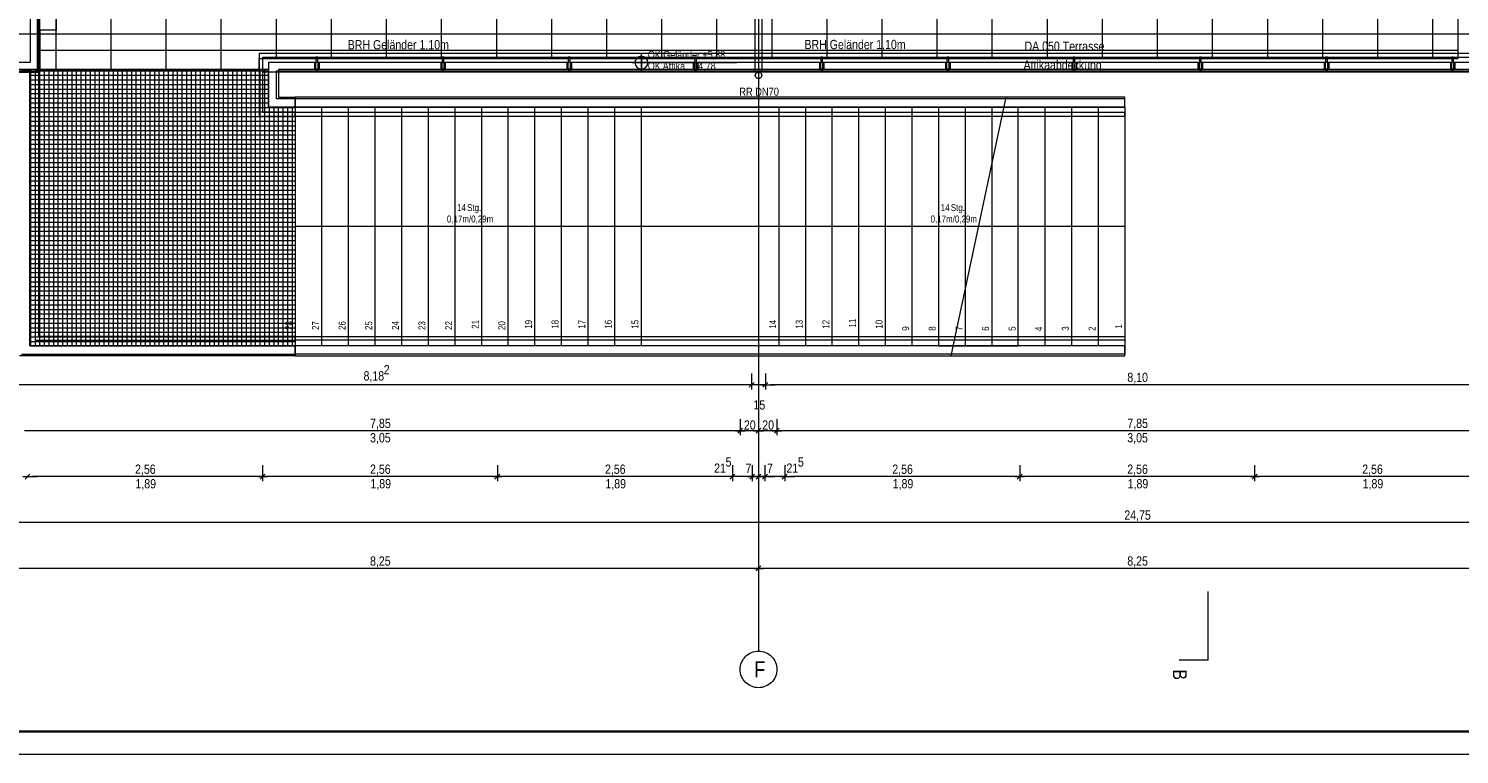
# Model space of a CAD drawing. Extents: x -620 to 300, y 62 to 1112.
# Tile 7 of 53: x -450 to -138, y 62 to 221. Entities that reach past the tile are written whole.
import ezdxf
from ezdxf.lldxf.tags import DXFTag

# ---------------------------------------------------------------- set-up
doc = ezdxf.new("R2010")
doc.units = 0
doc.layers.get('0').update_dxf_attribs({"lineweight": 13})
for name, color, linetype, lineweight, true_color in [('30 -33 Aussenwände- 7 Fassade_ Elemente', 7, 'Continuous', 9, 0x00aacc), ('30 -34 Innenwände- 6 Elemente', 7, 'Continuous', 9, 0xff6633), ('30 -35 Decken- 2.2 Treppen Außen', 7, 'Continuous', 9, 0x009999), ('30 -36 Dächer- 3 Dachbeläge', 7, 'Continuous', 15, 0x9999ff), ('30 -36 Dächer- 4 Dachbekleidungen', 7, 'Continuous', 9, 0xccccff), ('40 -41 Abwasser_Wasser_Gas- 1 Abwasser + sanitäre Anlagen', 7, 'Continuous', 9, 0xff6633), ('70 -72 Beschriftung- 1 Beschriftung allgemein', 7, 'Continuous', 9, 0xff6633), ('70 -76 Bemaßung- 2 Allgemein', 7, 'Continuous', 5, 0x6666cc)]:
    doc.layers.add(name, color=color, linetype=linetype, lineweight=lineweight, true_color=true_color)
for name, color, linetype, lineweight in [('40 -41 Abwasser_Wasser_Gas- 2 Wasser-1', 7, 'Continuous', 15), ('60- 61 allgemeine Ausstattung- 4 Terrassen', 7, 'Continuous', 9), ('70 -71 Achsen- 1 Gebäudeachsen', 7, 'STRICHPUNKT2-A06GA1UQ8I', 18), ('70 -72 Beschriftung- 5 Höhenkoten', 7, 'Continuous', 15), ('70 -72 Beschriftung- 6 Schnittverläufe', 7, 'STRICHPUNKT2-A06GA1UQ8I', 25), ('iwb_Plankopf Rahmen', 7, 'Continuous', 35)]:
    doc.layers.add(name, color=color, linetype=linetype, lineweight=lineweight)
doc.styles.get("Standard").update_dxf_attribs({"font": 'ARIALN.TTF'})
tags = doc.linetypes.add('grob-A06GA1UR8I', pattern=[14, 3, -8, 3]).pattern_tags.tags
tags[8:9] = [DXFTag(74, 4), DXFTag(75, 0), DXFTag(340, '0'), DXFTag(46, 0.0), DXFTag(50, 0.0), DXFTag(44, 0.0), DXFTag(45, 0.0)]
tags[6:7] = [DXFTag(74, 4), DXFTag(75, 0), DXFTag(340, '0'), DXFTag(46, 0.0), DXFTag(50, 0.0), DXFTag(44, 0.0), DXFTag(45, 0.0)]
tags[4:5] = [DXFTag(74, 4), DXFTag(75, 0), DXFTag(340, '0'), DXFTag(46, 0.0), DXFTag(50, 0.0), DXFTag(44, 0.0), DXFTag(45, 0.0)]
tags = doc.linetypes.add('STRICHPUNKT2-A06GA1UQ8I', pattern=[12.7, 6.35, -3.175, 0, -3.175]).pattern_tags.tags
tags[10:11] = [DXFTag(74, 4), DXFTag(75, 0), DXFTag(340, '0'), DXFTag(46, 0.0), DXFTag(50, 0.0), DXFTag(44, 0.0), DXFTag(45, 0.0)]
tags[8:9] = [DXFTag(74, 4), DXFTag(75, 0), DXFTag(340, '0'), DXFTag(46, 0.0), DXFTag(50, 0.0), DXFTag(44, 0.0), DXFTag(45, 0.0)]
tags[6:7] = [DXFTag(74, 4), DXFTag(75, 0), DXFTag(340, '0'), DXFTag(46, 0.0), DXFTag(50, 0.0), DXFTag(44, 0.0), DXFTag(45, 0.0)]
tags[4:5] = [DXFTag(74, 4), DXFTag(75, 0), DXFTag(340, '0'), DXFTag(46, 0.0), DXFTag(50, 0.0), DXFTag(44, 0.0), DXFTag(45, 0.0)]

# ---------------------------------------------------------------- blocks, each defined once
blk = doc.blocks.new('Referenz-A06GA1UT8I')
at = {"layer": '30 -33 Aussenwände- 7 Fassade_ Elemente', "color": 0, "linetype": 'Continuous', "lineweight": -2, "ltscale": 0.13}
for p, q in [((-447.78, 372.51), (-447.78, 211.65)), ((-447.78, 211.65), (-538.63, 211.65)), ((31.62, 211.65), (-395.18, 211.65)), ((-395.18, 211.65), (-395.18, 205.65)), ((-395.18, 205.65), (-391.58, 205.65)), ((-391.58, 205.65), (-391.58, 149.25)), ((-391.58, 149.25), (-451.58, 149.25))]:
    blk.add_line(p, q, dxfattribs=at)
at = {"layer": '30 -34 Innenwände- 6 Elemente', "color": 0, "linetype": 'Continuous', "lineweight": -2, "ltscale": 0.13}
for p, q in [((-449.38, 211.35), (-451.18, 211.35)), ((-449.38, 151.45), (-449.38, 211.35)), ((-448.18, 211.35), (-448.18, 152.65)), ((-447.38, 211.35), (-448.18, 211.35)), ((-447.38, 153.45), (-447.38, 211.35)), ((-391.58, 153.45), (-447.38, 153.45)), ((-391.58, 152.65), (-391.58, 153.45)), ((-451.18, 149.65), (-391.58, 149.65)), ((-391.58, 151.45), (-449.38, 151.45)), ((-448.18, 152.65), (-391.58, 152.65)), ((-391.58, 149.65), (-391.58, 151.45))]:
    blk.add_line(p, q, dxfattribs=at)
at = {"layer": '30 -35 Decken- 2.2 Treppen Außen', "color": 0, "linetype": 'grob-A06GA1UR8I', "lineweight": -2, "ltscale": 0.13}
for p, q in [((-391.58, 205.65), (-391.58, 149.25)), ((-236.68, 205.65), (-391.58, 205.65)), ((-391.58, 205.65), (-391.58, 203.45)), ((-236.77, 205.25), (-391.58, 205.25)), ((-391.58, 205.25), (-391.58, 203.45)), ((-385.78, 203.45), (-391.58, 203.45)), ((-391.58, 203.45), (-237.15, 203.45)), ((-379.98, 203.45), (-385.78, 203.45)), ((-385.78, 203.45), (-385.78, 151.45)), ((-374.18, 203.45), (-379.98, 203.45)), ((-379.98, 203.45), (-379.98, 151.45)), ((-368.38, 203.45), (-374.18, 203.45)), ((-374.18, 203.45), (-374.18, 151.45)), ((-362.58, 203.45), (-368.38, 203.45)), ((-368.38, 203.45), (-368.38, 151.45)), ((-356.78, 203.45), (-362.58, 203.45)), ((-362.58, 203.45), (-362.58, 151.45)), ((-350.98, 203.45), (-356.78, 203.45)), ((-356.78, 203.45), (-356.78, 151.45)), ((-345.18, 203.45), (-350.98, 203.45)), ((-350.98, 203.45), (-350.98, 151.45)), ((-339.38, 203.45), (-345.18, 203.45)), ((-345.18, 203.45), (-345.18, 151.45)), ((-333.58, 203.45), (-339.38, 203.45)), ((-339.38, 203.45), (-339.38, 151.45)), ((-327.78, 203.45), (-333.58, 203.45)), ((-333.58, 203.45), (-333.58, 151.45)), ((-321.98, 203.45), (-327.78, 203.45)), ((-327.78, 203.45), (-327.78, 151.45)), ((-316.18, 203.45), (-321.98, 203.45)), ((-321.98, 203.45), (-321.98, 151.45)), ((-286.18, 203.45), (-316.18, 203.45)), ((-316.18, 203.45), (-316.18, 151.45)), ((-280.38, 203.45), (-286.18, 203.45)), ((-286.18, 203.45), (-286.18, 151.45)), ((-274.58, 203.45), (-280.38, 203.45)), ((-280.38, 203.45), (-280.38, 151.45)), ((-268.78, 203.45), (-274.58, 203.45)), ((-274.58, 203.45), (-274.58, 151.45)), ((-262.98, 203.45), (-268.78, 203.45)), ((-268.78, 203.45), (-268.78, 151.45)), ((-257.18, 203.45), (-262.98, 203.45)), ((-262.98, 203.45), (-262.98, 151.45)), ((-251.38, 203.45), (-257.18, 203.45)), ((-257.18, 203.45), (-257.18, 151.45)), ((-245.58, 203.45), (-251.38, 203.45)), ((-251.38, 203.45), (-251.38, 151.45)), ((-236.68, 205.65), (-248.67, 149.25)), ((-245.58, 203.45), (-245.58, 163.81)), ((-239.78, 203.45), (-245.58, 203.45)), ((-237.15, 203.45), (-239.78, 203.45)), ((-239.78, 203.45), (-239.78, 191.1)), ((-237.41, 202.25), (-391.58, 202.25)), ((-391.58, 202.25), (-391.58, 201.45)), ((-391.58, 201.45), (-237.58, 201.45)), ((-242.68, 177.45), (-391.58, 177.45)), ((-391.58, 152.65), (-391.58, 153.45)), ((-391.58, 153.45), (-247.78, 153.45)), ((-247.95, 152.65), (-391.58, 152.65)), ((-385.78, 151.45), (-391.58, 151.45)), ((-248.2, 151.45), (-391.58, 151.45)), ((-391.58, 151.45), (-391.58, 149.25)), ((-391.58, 149.65), (-391.58, 151.45)), ((-248.59, 149.65), (-391.58, 149.65)), ((-379.98, 151.45), (-385.78, 151.45)), ((-374.18, 151.45), (-379.98, 151.45)), ((-368.38, 151.45), (-374.18, 151.45)), ((-362.58, 151.45), (-368.38, 151.45)), ((-356.78, 151.45), (-362.58, 151.45)), ((-350.98, 151.45), (-356.78, 151.45)), ((-345.18, 151.45), (-350.98, 151.45)), ((-339.38, 151.45), (-345.18, 151.45)), ((-333.58, 151.45), (-339.38, 151.45)), ((-327.78, 151.45), (-333.58, 151.45)), ((-321.98, 151.45), (-327.78, 151.45)), ((-316.18, 151.45), (-321.98, 151.45)), ((-286.18, 151.45), (-316.18, 151.45)), ((-280.38, 151.45), (-286.18, 151.45)), ((-274.58, 151.45), (-280.38, 151.45)), ((-268.78, 151.45), (-274.58, 151.45)), ((-262.98, 151.45), (-268.78, 151.45)), ((-257.18, 151.45), (-262.98, 151.45)), ((-251.38, 151.45), (-257.18, 151.45)), ((-251.38, 151.45), (-248.2, 151.45)), ((-391.58, 149.25), (-248.67, 149.25))]:
    blk.add_line(p, q, dxfattribs=at)
at = {"layer": '30 -35 Decken- 2.2 Treppen Außen', "color": 0, "linetype": 'Continuous', "lineweight": -2, "ltscale": 0.13}
for p, q in [((-236.68, 205.65), (-248.67, 149.25)), ((-233.98, 203.45), (-237.15, 203.45)), ((-237.15, 203.45), (-210.78, 203.45)), ((-210.78, 205.25), (-236.77, 205.25)), ((-210.78, 205.65), (-236.68, 205.65)), ((-228.18, 203.45), (-233.98, 203.45)), ((-233.98, 151.45), (-233.98, 203.45)), ((-222.38, 203.45), (-228.18, 203.45)), ((-228.18, 203.45), (-228.18, 151.45)), ((-216.58, 203.45), (-222.38, 203.45)), ((-222.38, 203.45), (-222.38, 151.45)), ((-210.78, 203.45), (-216.58, 203.45)), ((-216.58, 203.45), (-216.58, 151.45)), ((-210.78, 203.45), (-210.78, 205.65)), ((-210.78, 203.45), (-210.78, 205.25)), ((-210.78, 203.45), (-210.78, 151.45)), ((-237.58, 201.45), (-210.78, 201.45)), ((-210.78, 202.25), (-237.41, 202.25)), ((-210.78, 201.45), (-210.78, 202.25)), ((-239.78, 191.1), (-239.78, 151.45)), ((-210.78, 177.45), (-242.68, 177.45)), ((-245.58, 163.81), (-245.58, 151.45)), ((-247.78, 153.45), (-210.78, 153.45)), ((-210.78, 153.45), (-210.78, 152.65)), ((-210.78, 149.65), (-248.59, 149.65)), ((-248.2, 151.45), (-245.58, 151.45)), ((-210.78, 151.45), (-248.2, 151.45)), ((-210.78, 152.65), (-247.95, 152.65)), ((-245.58, 151.45), (-239.78, 151.45)), ((-239.78, 151.45), (-233.98, 151.45)), ((-228.18, 151.45), (-233.98, 151.45)), ((-222.38, 151.45), (-228.18, 151.45)), ((-216.58, 151.45), (-222.38, 151.45)), ((-210.78, 151.45), (-216.58, 151.45)), ((-210.78, 149.25), (-210.78, 151.45)), ((-210.78, 151.45), (-210.78, 149.65)), ((-248.67, 149.25), (-210.78, 149.25))]:
    blk.add_line(p, q, dxfattribs=at)
at = {"layer": '30 -36 Dächer- 3 Dachbeläge', "color": 0, "linetype": 'Continuous', "lineweight": -2, "ltscale": 0.13}
for p, q in [((-447.18, 211.05), (-447.18, 376.05)), ((-398.58, 214.35), (31.02, 214.35)), ((-398.58, 211.05), (-398.58, 214.35)), ((-538.63, 211.05), (-447.18, 211.05)), ((31.02, 211.05), (-398.58, 211.05))]:
    blk.add_line(p, q, dxfattribs=at)
at = {"layer": '30 -36 Dächer- 3 Dachbeläge', "color": 0, "lineweight": -2}
for p, q in [((-386.63, 211.75), (-387.03, 211.75)), ((-387.03, 211.75), (-387.03, 211.35)), ((-386.63, 211.35), (-386.63, 211.75)), ((-359.13, 211.75), (-359.53, 211.75)), ((-359.53, 211.75), (-359.53, 211.35)), ((-359.13, 211.35), (-359.13, 211.75)), ((-331.63, 211.75), (-332.03, 211.75)), ((-332.03, 211.75), (-332.03, 211.35)), ((-331.63, 211.35), (-331.63, 211.75)), ((-304.13, 211.75), (-304.53, 211.75)), ((-304.53, 211.75), (-304.53, 211.35)), ((-304.13, 211.35), (-304.13, 211.75)), ((-276.63, 211.75), (-277.03, 211.75)), ((-277.03, 211.75), (-277.03, 211.35)), ((-276.63, 211.35), (-276.63, 211.75)), ((-249.13, 211.75), (-249.53, 211.75)), ((-249.53, 211.75), (-249.53, 211.35)), ((-249.13, 211.35), (-249.13, 211.75)), ((-221.63, 211.75), (-222.03, 211.75)), ((-222.03, 211.75), (-222.03, 211.35)), ((-221.63, 211.35), (-221.63, 211.75)), ((-194.13, 211.75), (-194.53, 211.75)), ((-194.53, 211.75), (-194.53, 211.35)), ((-194.13, 211.35), (-194.13, 211.75)), ((-166.63, 211.75), (-167.03, 211.75)), ((-167.03, 211.75), (-167.03, 211.35)), ((-166.63, 211.35), (-166.63, 211.75)), ((-139.13, 211.75), (-139.53, 211.75)), ((-139.53, 211.75), (-139.53, 211.35)), ((-139.13, 211.35), (-139.13, 211.75))]:
    blk.add_line(p, q, dxfattribs=at)
for points in [[(-387.03, 211.35), (-387.03, 211.75), (-386.63, 211.35)], [(-386.63, 211.35), (-387.03, 211.75), (-386.63, 211.75)], [(-359.53, 211.35), (-359.53, 211.75), (-359.13, 211.35)], [(-359.13, 211.35), (-359.53, 211.75), (-359.13, 211.75)], [(-332.03, 211.35), (-332.03, 211.75), (-331.63, 211.35)], [(-331.63, 211.35), (-332.03, 211.75), (-331.63, 211.75)], [(-304.53, 211.35), (-304.53, 211.75), (-304.13, 211.35)], [(-304.13, 211.35), (-304.53, 211.75), (-304.13, 211.75)], [(-277.03, 211.35), (-277.03, 211.75), (-276.63, 211.35)], [(-276.63, 211.35), (-277.03, 211.75), (-276.63, 211.75)], [(-249.53, 211.35), (-249.53, 211.75), (-249.13, 211.35)], [(-249.13, 211.35), (-249.53, 211.75), (-249.13, 211.75)], [(-222.03, 211.35), (-222.03, 211.75), (-221.63, 211.35)], [(-221.63, 211.35), (-222.03, 211.75), (-221.63, 211.75)], [(-194.53, 211.35), (-194.53, 211.75), (-194.13, 211.35)], [(-194.13, 211.35), (-194.53, 211.75), (-194.13, 211.75)], [(-167.03, 211.35), (-167.03, 211.75), (-166.63, 211.35)], [(-166.63, 211.35), (-167.03, 211.75), (-166.63, 211.75)], [(-139.53, 211.35), (-139.53, 211.75), (-139.13, 211.35)], [(-139.13, 211.35), (-139.53, 211.75), (-139.13, 211.75)]]:
    blk.add_solid(points, dxfattribs=at)
at = {"layer": '30 -36 Dächer- 4 Dachbekleidungen', "color": 0, "linetype": 'Continuous', "lineweight": -2, "ltscale": 0.13}
for p, q in [((-449.28, 376.05), (-449.28, 213.15)), ((-447.48, 211.35), (-447.48, 376.05)), ((31.02, 215.15), (-399.38, 215.15)), ((-399.38, 215.15), (-399.38, 201.45)), ((-449.28, 213.15), (-538.63, 213.15)), ((-398.58, 202.25), (-398.58, 214.35)), ((-398.58, 214.35), (31.02, 214.35)), ((31.02, 213.15), (-397.38, 213.15)), ((-397.38, 213.15), (-397.38, 203.45)), ((-387.33, 213.15), (-387.33, 211.75)), ((-386.63, 214.35), (-387.03, 214.35)), ((-387.03, 214.35), (-387.03, 213.15)), ((-387.03, 211.75), (-387.03, 213.15)), ((-386.63, 213.15), (-386.63, 214.35)), ((-386.63, 213.15), (-386.63, 211.75)), ((-386.33, 213.15), (-386.33, 211.75)), ((-359.83, 213.15), (-359.83, 211.75)), ((-359.13, 214.35), (-359.53, 214.35)), ((-359.53, 214.35), (-359.53, 213.15)), ((-359.53, 211.75), (-359.53, 213.15)), ((-359.13, 213.15), (-359.13, 214.35)), ((-359.13, 213.15), (-359.13, 211.75)), ((-358.83, 213.15), (-358.83, 211.75)), ((-332.33, 213.15), (-332.33, 211.75)), ((-331.63, 214.35), (-332.03, 214.35)), ((-332.03, 214.35), (-332.03, 213.15)), ((-332.03, 211.75), (-332.03, 213.15)), ((-331.63, 213.15), (-331.63, 214.35)), ((-331.63, 213.15), (-331.63, 211.75)), ((-331.33, 213.15), (-331.33, 211.75)), ((-304.83, 213.15), (-304.83, 211.75)), ((-304.13, 214.35), (-304.53, 214.35)), ((-304.53, 214.35), (-304.53, 213.15)), ((-304.53, 211.75), (-304.53, 213.15)), ((-304.13, 213.15), (-304.13, 214.35)), ((-304.13, 213.15), (-304.13, 211.75)), ((-303.83, 213.15), (-303.83, 211.75)), ((-277.33, 213.15), (-277.33, 211.75)), ((-276.63, 214.35), (-277.03, 214.35)), ((-277.03, 214.35), (-277.03, 213.15)), ((-277.03, 211.75), (-277.03, 213.15)), ((-276.63, 213.15), (-276.63, 214.35)), ((-276.63, 213.15), (-276.63, 211.75)), ((-276.33, 213.15), (-276.33, 211.75)), ((-249.83, 213.15), (-249.83, 211.75)), ((-249.13, 214.35), (-249.53, 214.35)), ((-249.53, 214.35), (-249.53, 213.15)), ((-249.53, 211.75), (-249.53, 213.15)), ((-249.13, 213.15), (-249.13, 214.35)), ((-249.13, 213.15), (-249.13, 211.75)), ((-248.83, 213.15), (-248.83, 211.75)), ((-222.33, 213.15), (-222.33, 211.75)), ((-221.63, 214.35), (-222.03, 214.35)), ((-222.03, 214.35), (-222.03, 213.15)), ((-222.03, 211.75), (-222.03, 213.15)), ((-221.63, 213.15), (-221.63, 214.35)), ((-221.63, 213.15), (-221.63, 211.75)), ((-221.33, 213.15), (-221.33, 211.75)), ((-194.83, 213.15), (-194.83, 211.75)), ((-194.13, 214.35), (-194.53, 214.35)), ((-194.53, 214.35), (-194.53, 213.15)), ((-194.53, 211.75), (-194.53, 213.15)), ((-194.13, 213.15), (-194.13, 214.35)), ((-194.13, 213.15), (-194.13, 211.75)), ((-193.83, 213.15), (-193.83, 211.75)), ((-167.33, 213.15), (-167.33, 211.75)), ((-166.63, 214.35), (-167.03, 214.35)), ((-167.03, 214.35), (-167.03, 213.15)), ((-167.03, 211.75), (-167.03, 213.15)), ((-166.63, 213.15), (-166.63, 214.35)), ((-166.63, 213.15), (-166.63, 211.75)), ((-166.33, 213.15), (-166.33, 211.75)), ((-139.83, 213.15), (-139.83, 211.75)), ((-139.13, 214.35), (-139.53, 214.35)), ((-139.53, 214.35), (-139.53, 213.15)), ((-139.53, 211.75), (-139.53, 213.15)), ((-139.13, 213.15), (-139.13, 214.35)), ((-139.13, 213.15), (-139.13, 211.75)), ((-138.83, 213.15), (-138.83, 211.75)), ((-538.63, 211.35), (-447.48, 211.35)), ((-395.58, 205.25), (-395.58, 211.35)), ((-395.58, 211.35), (31.02, 211.35)), ((-387.33, 211.75), (-387.03, 211.75)), ((-386.63, 211.75), (-387.03, 211.75)), ((-386.33, 211.75), (-386.63, 211.75)), ((-359.83, 211.75), (-359.53, 211.75)), ((-359.13, 211.75), (-359.53, 211.75)), ((-358.83, 211.75), (-359.13, 211.75)), ((-332.33, 211.75), (-332.03, 211.75)), ((-331.63, 211.75), (-332.03, 211.75)), ((-331.33, 211.75), (-331.63, 211.75)), ((-304.83, 211.75), (-304.53, 211.75)), ((-304.13, 211.75), (-304.53, 211.75)), ((-303.83, 211.75), (-304.13, 211.75)), ((-277.33, 211.75), (-277.03, 211.75)), ((-276.63, 211.75), (-277.03, 211.75)), ((-276.33, 211.75), (-276.63, 211.75)), ((-249.83, 211.75), (-249.53, 211.75)), ((-249.13, 211.75), (-249.53, 211.75)), ((-248.83, 211.75), (-249.13, 211.75)), ((-222.33, 211.75), (-222.03, 211.75)), ((-221.63, 211.75), (-222.03, 211.75)), ((-221.33, 211.75), (-221.63, 211.75)), ((-194.83, 211.75), (-194.53, 211.75)), ((-194.13, 211.75), (-194.53, 211.75)), ((-193.83, 211.75), (-194.13, 211.75)), ((-167.33, 211.75), (-167.03, 211.75)), ((-166.63, 211.75), (-167.03, 211.75)), ((-166.33, 211.75), (-166.63, 211.75)), ((-139.83, 211.75), (-139.53, 211.75)), ((-139.13, 211.75), (-139.53, 211.75)), ((-138.83, 211.75), (-139.13, 211.75)), ((-397.38, 203.45), (-391.58, 203.45)), ((-391.58, 205.25), (-395.58, 205.25)), ((-391.58, 203.45), (-391.58, 205.25)), ((-399.38, 201.45), (-391.58, 201.45)), ((-391.58, 202.25), (-398.58, 202.25)), ((-391.58, 201.45), (-391.58, 202.25))]:
    blk.add_line(p, q, dxfattribs=at)
at = {"layer": '40 -41 Abwasser_Wasser_Gas- 1 Abwasser + sanitäre Anlagen', "color": 0, "linetype": 'grob-A06GA1UR8I', "lineweight": -2, "ltscale": 0.13}
for p, q in [((-291.28, 211.04), (-291.28, 374.29)), ((-289.88, 374.29), (-289.88, 211.04)), ((-289.88, 211.04), (-291.28, 211.04))]:
    blk.add_line(p, q, dxfattribs=at)
at = {"layer": '40 -41 Abwasser_Wasser_Gas- 2 Wasser-1', "color": 0, "linetype": 'Continuous', "lineweight": -2, "ltscale": 0.13}
for p, q in [((-291.28, 210.39), (-291.27, 210.46)), ((-291.28, 210.32), (-291.28, 210.39)), ((-291.27, 210.26), (-291.28, 210.32)), ((-291.27, 210.46), (-291.26, 210.53)), ((-291.25, 210.19), (-291.27, 210.26)), ((-291.26, 210.53), (-291.24, 210.59)), ((-291.23, 210.12), (-291.25, 210.19)), ((-291.24, 210.59), (-291.22, 210.66)), ((-291.21, 210.06), (-291.23, 210.12)), ((-291.22, 210.66), (-291.18, 210.72)), ((-291.17, 210), (-291.21, 210.06)), ((-291.18, 210.72), (-291.15, 210.78)), ((-291.13, 209.94), (-291.17, 210)), ((-291.15, 210.78), (-291.1, 210.83)), ((-291.09, 209.89), (-291.13, 209.94)), ((-291.1, 210.83), (-291.06, 210.88)), ((-291.04, 209.84), (-291.09, 209.89)), ((-291.06, 210.88), (-291, 210.93)), ((-290.99, 209.8), (-291.04, 209.84)), ((-291, 210.93), (-290.95, 210.96)), ((-290.93, 209.76), (-290.99, 209.8)), ((-290.95, 210.96), (-290.89, 211)), ((-290.87, 209.73), (-290.93, 209.76)), ((-290.89, 211), (-290.83, 211.02)), ((-290.8, 209.71), (-290.87, 209.73)), ((-290.83, 211.02), (-290.76, 211.05)), ((-290.74, 209.69), (-290.8, 209.71)), ((-290.76, 211.05), (-290.69, 211.06)), ((-290.67, 209.68), (-290.74, 209.69)), ((-290.69, 211.06), (-290.62, 211.07)), ((-290.6, 209.67), (-290.67, 209.68)), ((-290.62, 211.07), (-290.56, 211.07)), ((-290.53, 209.67), (-290.6, 209.67)), ((-290.56, 211.07), (-290.49, 211.06)), ((-290.46, 209.68), (-290.53, 209.67)), ((-290.49, 211.06), (-290.42, 211.05)), ((-290.4, 209.69), (-290.46, 209.68)), ((-290.42, 211.05), (-290.35, 211.03)), ((-290.33, 209.71), (-290.4, 209.69)), ((-290.35, 211.03), (-290.29, 211.01)), ((-290.27, 209.74), (-290.33, 209.71)), ((-290.29, 211.01), (-290.23, 210.98)), ((-290.21, 209.78), (-290.27, 209.74)), ((-290.23, 210.98), (-290.17, 210.94)), ((-290.15, 209.81), (-290.21, 209.78)), ((-290.17, 210.94), (-290.12, 210.9)), ((-290.1, 209.86), (-290.15, 209.81)), ((-290.12, 210.9), (-290.07, 210.85)), ((-290.05, 209.91), (-290.1, 209.86)), ((-290.07, 210.85), (-290.02, 210.8)), ((-290.01, 209.96), (-290.05, 209.91)), ((-290.02, 210.8), (-289.98, 210.74)), ((-289.97, 210.02), (-290.01, 209.96)), ((-289.98, 210.74), (-289.95, 210.68)), ((-289.94, 210.08), (-289.97, 210.02)), ((-289.95, 210.68), (-289.92, 210.62)), ((-289.92, 210.14), (-289.94, 210.08)), ((-289.92, 210.62), (-289.9, 210.55)), ((-289.9, 210.21), (-289.92, 210.14)), ((-289.9, 210.55), (-289.89, 210.48)), ((-289.88, 210.28), (-289.9, 210.21)), ((-289.89, 210.48), (-289.88, 210.42)), ((-289.88, 210.42), (-289.88, 210.35)), ((-289.88, 210.35), (-289.88, 210.28))]:
    blk.add_line(p, q, dxfattribs=at)
at = {"layer": '60- 61 allgemeine Ausstattung- 4 Terrassen', "color": 0, "lineweight": -2}
for p, q in [((-443.64, 211.65), (-443.64, 372.51)), ((-443.64, 372.51), (-443.64, 220.25)), ((-431.64, 211.65), (-431.64, 372.51)), ((-419.64, 211.65), (-419.64, 372.51)), ((-407.64, 211.65), (-407.64, 372.51)), ((-275.64, 214.05), (-275.64, 372.51)), ((-263.64, 214.05), (-263.64, 372.51)), ((-251.64, 214.05), (-251.64, 372.51)), ((-239.64, 214.05), (-239.64, 372.51)), ((-227.64, 214.05), (-227.64, 372.51)), ((-215.64, 214.05), (-215.64, 372.51)), ((-203.64, 214.05), (-203.64, 372.51)), ((-191.64, 214.05), (-191.64, 372.51)), ((-179.64, 214.05), (-179.64, 372.51)), ((-167.64, 214.05), (-167.64, 372.51)), ((-155.64, 214.05), (-155.64, 372.51)), ((-143.64, 214.05), (-143.64, 372.51)), ((-138.16, 214.05), (-138.16, 372.51)), ((-395.64, 214.05), (-395.64, 263.85)), ((-383.64, 214.05), (-383.64, 263.85)), ((-371.64, 214.05), (-371.64, 263.85)), ((-359.64, 214.05), (-359.64, 263.85)), ((-347.64, 214.05), (-347.64, 263.85)), ((-335.64, 214.05), (-335.64, 263.85)), ((-323.64, 214.05), (-323.64, 263.85)), ((-311.64, 214.05), (-311.64, 263.85)), ((-299.64, 214.05), (-299.64, 263.85)), ((-287.64, 214.05), (-287.64, 263.85)), ((-443.64, 220.25), (-447.18, 220.25)), ((-447.18, 220.25), (-447.18, 211.65)), ((-447.18, 215.85), (-138.16, 215.85)), ((-399.38, 214.05), (-138.16, 214.05)), ((-399.38, 211.65), (-399.38, 214.05)), ((-397.38, 211.65), (-449.38, 211.65)), ((-449.38, 211.65), (-449.38, 151.45)), ((-449.38, 211.39), (-397.38, 211.39)), ((-449.38, 210.39), (-397.38, 210.39)), ((-449.38, 209.39), (-397.38, 209.39)), ((-449.16, 151.45), (-449.16, 211.65)), ((-448.16, 151.45), (-448.16, 211.65)), ((-447.18, 211.65), (-399.38, 211.65)), ((-447.16, 151.45), (-447.16, 211.65)), ((-446.16, 151.45), (-446.16, 211.65)), ((-445.16, 151.45), (-445.16, 211.65)), ((-444.16, 151.45), (-444.16, 211.65)), ((-443.16, 151.45), (-443.16, 211.65)), ((-442.16, 151.45), (-442.16, 211.65)), ((-441.16, 151.45), (-441.16, 211.65)), ((-440.16, 151.45), (-440.16, 211.65)), ((-439.16, 151.45), (-439.16, 211.65)), ((-438.16, 151.45), (-438.16, 211.65)), ((-437.16, 151.45), (-437.16, 211.65)), ((-436.16, 151.45), (-436.16, 211.65)), ((-435.16, 151.45), (-435.16, 211.65)), ((-434.16, 151.45), (-434.16, 211.65)), ((-433.16, 151.45), (-433.16, 211.65)), ((-432.16, 151.45), (-432.16, 211.65)), ((-431.16, 151.45), (-431.16, 211.65)), ((-430.16, 151.45), (-430.16, 211.65)), ((-429.16, 151.45), (-429.16, 211.65)), ((-428.16, 151.45), (-428.16, 211.65)), ((-427.16, 151.45), (-427.16, 211.65)), ((-426.16, 151.45), (-426.16, 211.65)), ((-425.16, 151.45), (-425.16, 211.65)), ((-424.16, 151.45), (-424.16, 211.65)), ((-423.16, 151.45), (-423.16, 211.65)), ((-422.16, 151.45), (-422.16, 211.65)), ((-421.16, 151.45), (-421.16, 211.65)), ((-420.16, 151.45), (-420.16, 211.65)), ((-419.16, 151.45), (-419.16, 211.65)), ((-418.16, 151.45), (-418.16, 211.65)), ((-417.16, 151.45), (-417.16, 211.65)), ((-416.16, 151.45), (-416.16, 211.65)), ((-415.16, 151.45), (-415.16, 211.65)), ((-414.16, 151.45), (-414.16, 211.65)), ((-413.16, 151.45), (-413.16, 211.65)), ((-412.16, 151.45), (-412.16, 211.65)), ((-411.16, 151.45), (-411.16, 211.65)), ((-410.16, 151.45), (-410.16, 211.65)), ((-409.16, 151.45), (-409.16, 211.65)), ((-408.16, 151.45), (-408.16, 211.65)), ((-407.16, 151.45), (-407.16, 211.65)), ((-406.16, 151.45), (-406.16, 211.65)), ((-405.16, 151.45), (-405.16, 211.65)), ((-404.16, 151.45), (-404.16, 211.65)), ((-403.16, 151.45), (-403.16, 211.65)), ((-402.16, 151.45), (-402.16, 211.65)), ((-401.16, 151.45), (-401.16, 211.65)), ((-400.16, 151.45), (-400.16, 211.65)), ((-399.16, 151.45), (-399.16, 211.65)), ((-398.16, 151.45), (-398.16, 211.65)), ((-397.38, 203.45), (-397.38, 211.65)), ((-449.38, 208.39), (-397.38, 208.39)), ((-449.38, 207.39), (-397.38, 207.39)), ((-449.38, 206.39), (-397.38, 206.39)), ((-449.38, 205.39), (-397.38, 205.39)), ((-449.38, 204.39), (-397.38, 204.39)), ((-449.38, 203.39), (-391.58, 203.39)), ((-391.58, 203.45), (-397.38, 203.45)), ((-397.16, 151.45), (-397.16, 203.45)), ((-396.16, 151.45), (-396.16, 203.45)), ((-395.16, 151.45), (-395.16, 203.45)), ((-394.16, 151.45), (-394.16, 203.45)), ((-393.16, 151.45), (-393.16, 203.45)), ((-392.16, 151.45), (-392.16, 203.45)), ((-449.38, 202.39), (-391.58, 202.39)), ((-449.38, 201.39), (-391.58, 201.39)), ((-449.38, 200.39), (-391.58, 200.39)), ((-449.38, 199.39), (-391.58, 199.39)), ((-449.38, 198.39), (-391.58, 198.39)), ((-449.38, 197.39), (-391.58, 197.39)), ((-449.38, 196.39), (-391.58, 196.39)), ((-449.38, 195.39), (-391.58, 195.39)), ((-449.38, 194.39), (-391.58, 194.39)), ((-449.38, 193.39), (-391.58, 193.39)), ((-449.38, 192.39), (-391.58, 192.39)), ((-449.38, 191.39), (-391.58, 191.39)), ((-449.38, 190.39), (-391.58, 190.39)), ((-449.38, 189.39), (-391.58, 189.39)), ((-449.38, 188.39), (-391.58, 188.39)), ((-449.38, 187.39), (-391.58, 187.39)), ((-449.38, 186.39), (-391.58, 186.39)), ((-449.38, 185.39), (-391.58, 185.39)), ((-449.38, 184.39), (-391.58, 184.39)), ((-449.38, 183.39), (-391.58, 183.39)), ((-449.38, 182.39), (-391.58, 182.39)), ((-449.38, 181.39), (-391.58, 181.39)), ((-449.38, 180.39), (-391.58, 180.39)), ((-449.38, 179.39), (-391.58, 179.39)), ((-449.38, 178.39), (-391.58, 178.39)), ((-449.38, 177.39), (-391.58, 177.39)), ((-449.38, 176.39), (-391.58, 176.39)), ((-449.38, 175.39), (-391.58, 175.39)), ((-449.38, 174.39), (-391.58, 174.39)), ((-449.38, 173.39), (-391.58, 173.39)), ((-449.38, 172.39), (-391.58, 172.39)), ((-449.38, 171.39), (-391.58, 171.39)), ((-449.38, 170.39), (-391.58, 170.39)), ((-449.38, 169.39), (-391.58, 169.39)), ((-449.38, 168.39), (-391.58, 168.39)), ((-449.38, 167.39), (-391.58, 167.39)), ((-449.38, 166.39), (-391.58, 166.39)), ((-449.38, 165.39), (-391.58, 165.39)), ((-449.38, 164.39), (-391.58, 164.39)), ((-449.38, 163.39), (-391.58, 163.39)), ((-449.38, 162.39), (-391.58, 162.39)), ((-449.38, 161.39), (-391.58, 161.39)), ((-449.38, 160.39), (-391.58, 160.39)), ((-449.38, 159.39), (-391.58, 159.39)), ((-449.38, 158.39), (-391.58, 158.39)), ((-449.38, 157.39), (-391.58, 157.39)), ((-449.38, 156.39), (-391.58, 156.39)), ((-449.38, 155.39), (-391.58, 155.39)), ((-449.38, 154.39), (-391.58, 154.39)), ((-449.38, 153.39), (-391.58, 153.39)), ((-449.38, 152.39), (-391.58, 152.39)), ((-449.38, 151.45), (-391.58, 151.45))]:
    blk.add_line(p, q, dxfattribs=at)
at = {"layer": '60- 61 allgemeine Ausstattung- 4 Terrassen', "color": 0, "linetype": 'Continuous', "lineweight": -2, "ltscale": 0.13}
for p, q in [((-395.18, 211.05), (-395.18, 205.65)), ((31.02, 211.05), (-395.18, 211.05)), ((-391.58, 149.25), (-451.58, 149.25))]:
    blk.add_line(p, q, dxfattribs=at)
at = {"layer": '70 -71 Achsen- 1 Gebäudeachsen', "color": 0, "linetype": 'STRICHPUNKT2-A06GA1UQ8I', "lineweight": -2, "ltscale": 0.13}
for p, q in [((-290.58, 1084.39), (-290.58, 84.95)), ((-538.63, 219.45), (76.31, 219.45))]:
    blk.add_line(p, q, dxfattribs=at)
at = {"layer": '70 -71 Achsen- 1 Gebäudeachsen', "color": 0, "linetype": 'Continuous', "lineweight": -2, "ltscale": 0.13}
for p, q in [((-293.12, 84.05), (-292.8, 84.28)), ((-292.8, 84.28), (-292.46, 84.48)), ((-292.46, 84.48), (-292.11, 84.65)), ((-292.11, 84.65), (-291.74, 84.78)), ((-291.74, 84.78), (-291.36, 84.88)), ((-291.36, 84.88), (-290.97, 84.93)), ((-290.97, 84.93), (-290.58, 84.95)), ((-290.58, 84.95), (-290.19, 84.93)), ((-290.19, 84.93), (-289.8, 84.88)), ((-289.8, 84.88), (-289.42, 84.78)), ((-289.42, 84.78), (-289.05, 84.65)), ((-289.05, 84.65), (-288.69, 84.48)), ((-288.69, 84.48), (-288.36, 84.28)), ((-288.36, 84.28), (-288.04, 84.05)), ((-294.58, 80.95), (-294.56, 81.35)), ((-294.56, 81.35), (-294.5, 81.73)), ((-294.5, 81.73), (-294.41, 82.11)), ((-294.41, 82.11), (-294.27, 82.48)), ((-294.27, 82.48), (-294.11, 82.84)), ((-294.11, 82.84), (-293.9, 83.18)), ((-293.9, 83.18), (-293.67, 83.49)), ((-293.67, 83.49), (-293.41, 83.78)), ((-293.41, 83.78), (-293.12, 84.05)), ((-288.04, 84.05), (-287.75, 83.78)), ((-287.75, 83.78), (-287.49, 83.49)), ((-287.49, 83.49), (-287.25, 83.18)), ((-287.25, 83.18), (-287.05, 82.84)), ((-287.05, 82.84), (-286.88, 82.48)), ((-286.88, 82.48), (-286.75, 82.11)), ((-286.75, 82.11), (-286.66, 81.73)), ((-286.66, 81.73), (-286.6, 81.35)), ((-286.6, 81.35), (-286.58, 80.95)), ((-294.56, 80.56), (-294.58, 80.95)), ((-294.5, 80.17), (-294.56, 80.56)), ((-294.41, 79.79), (-294.5, 80.17)), ((-294.27, 79.42), (-294.41, 79.79)), ((-294.11, 79.07), (-294.27, 79.42)), ((-293.9, 78.73), (-294.11, 79.07)), ((-293.67, 78.42), (-293.9, 78.73)), ((-293.41, 78.12), (-293.67, 78.42)), ((-293.12, 77.86), (-293.41, 78.12)), ((-287.75, 78.12), (-288.04, 77.86)), ((-287.49, 78.42), (-287.75, 78.12)), ((-287.25, 78.73), (-287.49, 78.42)), ((-287.05, 79.07), (-287.25, 78.73)), ((-286.88, 79.42), (-287.05, 79.07)), ((-286.75, 79.79), (-286.88, 79.42)), ((-286.66, 80.17), (-286.75, 79.79)), ((-286.6, 80.56), (-286.66, 80.17)), ((-286.58, 80.95), (-286.6, 80.56)), ((-292.8, 77.63), (-293.12, 77.86)), ((-292.46, 77.43), (-292.8, 77.63)), ((-292.11, 77.26), (-292.46, 77.43)), ((-291.74, 77.13), (-292.11, 77.26)), ((-291.36, 77.03), (-291.74, 77.13)), ((-290.97, 76.97), (-291.36, 77.03)), ((-290.58, 76.95), (-290.97, 76.97)), ((-290.19, 76.97), (-290.58, 76.95)), ((-289.8, 77.03), (-290.19, 76.97)), ((-289.42, 77.13), (-289.8, 77.03)), ((-289.05, 77.26), (-289.42, 77.13)), ((-288.69, 77.43), (-289.05, 77.26)), ((-288.36, 77.63), (-288.69, 77.43)), ((-288.04, 77.86), (-288.36, 77.63))]:
    blk.add_line(p, q, dxfattribs=at)
at = {"layer": '70 -72 Beschriftung- 5 Höhenkoten', "color": 0, "linetype": 'Continuous', "lineweight": -2, "ltscale": 0.13}
for p, q in [((-316.1, 211.15), (-316.1, 215.15)), ((-318.1, 213.15), (-295.29, 213.15)), ((-316.1, 213.15), (-317.5, 213.15)), ((-317.5, 213.15), (-316.1, 213.15)), ((-316.1, 213.15), (-316.1, 214.55)), ((-316.1, 214.55), (-316.1, 213.15)), ((-316.1, 211.75), (-316.1, 213.15)), ((-316.1, 213.15), (-314.7, 213.15)), ((-314.7, 213.15), (-316.1, 213.15)), ((-316.1, 213.15), (-316.1, 211.75))]:
    blk.add_line(p, q, dxfattribs=at)
for major_axis in [(0, 1.4), (-1.4, 0), (1.4, 0), (0, -1.4)]:
    blk.add_ellipse((-316.1, 213.15), major_axis=major_axis, ratio=1, start_param=0, end_param=1.570796, dxfattribs=at)
at = {"layer": '70 -72 Beschriftung- 6 Schnittverläufe', "color": 0, "linetype": 'STRICHPUNKT2-A06GA1UQ8I', "lineweight": -2, "ltscale": 0.13}
blk.add_line((-192.58, 82.95), (-192.58, 97.95), dxfattribs=at)
at = {"layer": '70 -72 Beschriftung- 6 Schnittverläufe', "color": 0, "linetype": 'Continuous', "lineweight": -2, "ltscale": 0.13}
blk.add_line((-192.58, 82.95), (-198.93, 82.95), dxfattribs=at)
at = {"layer": '70 -76 Bemaßung- 2 Allgemein', "color": 0, "linetype": 'Continuous', "lineweight": -2, "ltscale": 0.13}
for p, q in [((-291.55, 143.48), (-292.61, 142.42)), ((-291.55, 143.48), (-292.61, 142.42)), ((-292.08, 145.45), (-292.08, 141.95)), ((-292.08, 145.45), (-292.08, 141.95)), ((-289.61, 142.42), (-288.55, 143.48)), ((-289.61, 142.42), (-288.55, 143.48)), ((-289.08, 145.45), (-289.08, 141.95)), ((-289.08, 145.45), (-289.08, 141.95)), ((-293.14, 142.95), (-454.66, 142.95)), ((-293.14, 142.95), (-294.2, 142.95)), ((-291.08, 142.95), (-293.14, 142.95)), ((-291.08, 142.95), (-293.14, 142.95)), ((-289.08, 142.95), (-292.08, 142.95)), ((-290.08, 142.95), (-288.02, 142.95)), ((-290.08, 142.95), (-288.02, 142.95)), ((-288.02, 142.95), (-286.96, 142.95)), ((-128.14, 142.95), (-288.02, 142.95)), ((-294.58, 135.45), (-294.58, 131.95)), ((-294.58, 135.45), (-294.58, 131.95)), ((-290.58, 135.45), (-290.58, 131.95)), ((-290.58, 135.45), (-290.58, 131.95)), ((-286.58, 135.45), (-286.58, 131.95)), ((-286.58, 135.45), (-286.58, 131.95)), ((-295.64, 132.95), (-450.52, 132.95)), ((-293.58, 132.95), (-295.64, 132.95)), ((-295.58, 132.95), (-293.52, 132.95)), ((-294.05, 133.48), (-295.11, 132.42)), ((-295.11, 132.42), (-294.05, 133.48)), ((-291.64, 132.95), (-293.52, 132.95)), ((-289.58, 132.95), (-291.64, 132.95)), ((-291.58, 132.95), (-289.52, 132.95)), ((-290.05, 133.48), (-291.11, 132.42)), ((-291.11, 132.42), (-290.05, 133.48)), ((-287.64, 132.95), (-289.52, 132.95)), ((-285.58, 132.95), (-287.64, 132.95)), ((-287.58, 132.95), (-285.52, 132.95)), ((-286.05, 133.48), (-287.11, 132.42)), ((-287.11, 132.42), (-286.05, 133.48)), ((-130.64, 132.95), (-285.52, 132.95)), ((-398.68, 125.45), (-398.68, 121.95)), ((-398.68, 125.45), (-398.68, 121.95)), ((-347.48, 125.45), (-347.48, 121.95)), ((-347.48, 125.45), (-347.48, 121.95)), ((-296.28, 125.45), (-296.28, 121.95)), ((-296.28, 125.45), (-296.28, 121.95)), ((-291.98, 125.45), (-291.98, 121.95)), ((-291.98, 125.45), (-291.98, 121.95)), ((-290.58, 125.45), (-290.58, 121.95)), ((-290.58, 125.45), (-290.58, 121.95)), ((-289.18, 125.45), (-289.18, 121.95)), ((-289.18, 125.45), (-289.18, 121.95)), ((-284.88, 125.45), (-284.88, 121.95)), ((-284.88, 125.45), (-284.88, 121.95)), ((-233.68, 125.45), (-233.68, 121.95)), ((-233.68, 125.45), (-233.68, 121.95)), ((-182.48, 125.45), (-182.48, 121.95)), ((-182.48, 125.45), (-182.48, 121.95)), ((-450.88, 122.95), (-448.82, 122.95)), ((-450.88, 122.95), (-448.82, 122.95)), ((-450.41, 122.42), (-449.35, 123.48)), ((-450.41, 122.42), (-449.35, 123.48)), ((-448.82, 122.95), (-447.76, 122.95)), ((-399.74, 122.95), (-448.82, 122.95)), ((-397.68, 122.95), (-399.74, 122.95)), ((-399.68, 122.95), (-397.62, 122.95)), ((-398.15, 123.48), (-399.21, 122.42)), ((-399.21, 122.42), (-398.15, 123.48)), ((-348.54, 122.95), (-397.62, 122.95)), ((-346.48, 122.95), (-348.54, 122.95)), ((-348.48, 122.95), (-346.42, 122.95)), ((-346.95, 123.48), (-348.01, 122.42)), ((-348.01, 122.42), (-346.95, 123.48)), ((-297.34, 122.95), (-346.42, 122.95)), ((-297.34, 122.95), (-298.4, 122.95)), ((-295.28, 122.95), (-297.34, 122.95)), ((-295.28, 122.95), (-297.34, 122.95)), ((-295.75, 123.48), (-296.81, 122.42)), ((-295.75, 123.48), (-296.81, 122.42)), ((-291.98, 122.95), (-296.28, 122.95)), ((-293.04, 122.95), (-294.1, 122.95)), ((-290.98, 122.95), (-293.04, 122.95)), ((-292.98, 122.95), (-290.92, 122.95)), ((-291.64, 122.95), (-292.7, 122.95)), ((-292.51, 122.42), (-291.45, 123.48)), ((-291.45, 123.48), (-292.51, 122.42)), ((-290.58, 122.95), (-291.98, 122.95)), ((-289.58, 122.95), (-291.64, 122.95)), ((-291.58, 122.95), (-289.52, 122.95)), ((-290.24, 122.95), (-291.3, 122.95)), ((-291.11, 122.42), (-290.05, 123.48)), ((-290.05, 123.48), (-291.11, 122.42)), ((-290.92, 122.95), (-289.86, 122.95)), ((-289.18, 122.95), (-290.58, 122.95)), ((-288.18, 122.95), (-290.24, 122.95)), ((-290.18, 122.95), (-288.12, 122.95)), ((-289.71, 122.42), (-288.65, 123.48)), ((-288.65, 123.48), (-289.71, 122.42)), ((-289.52, 122.95), (-288.46, 122.95)), ((-284.88, 122.95), (-289.18, 122.95)), ((-288.12, 122.95), (-287.06, 122.95)), ((-285.88, 122.95), (-283.82, 122.95)), ((-285.88, 122.95), (-283.82, 122.95)), ((-285.41, 122.42), (-284.35, 123.48)), ((-285.41, 122.42), (-284.35, 123.48)), ((-283.82, 122.95), (-282.76, 122.95)), ((-234.74, 122.95), (-283.82, 122.95)), ((-232.68, 122.95), (-234.74, 122.95)), ((-234.68, 122.95), (-232.62, 122.95)), ((-233.15, 123.48), (-234.21, 122.42)), ((-234.21, 122.42), (-233.15, 123.48)), ((-183.54, 122.95), (-232.62, 122.95)), ((-181.48, 122.95), (-183.54, 122.95)), ((-183.48, 122.95), (-181.42, 122.95)), ((-181.95, 123.48), (-183.01, 122.42)), ((-183.01, 122.42), (-181.95, 123.48)), ((-132.34, 122.95), (-181.42, 122.95)), ((38.36, 112.95), (-454.52, 112.95)), ((-291.64, 102.95), (-454.52, 102.95)), ((-289.58, 102.95), (-291.64, 102.95)), ((-291.58, 102.95), (-289.52, 102.95)), ((-290.05, 103.48), (-291.11, 102.42)), ((-291.11, 102.42), (-290.05, 103.48)), ((-290.58, 105.45), (-290.58, 101.95)), ((-290.58, 105.45), (-290.58, 101.95)), ((-126.64, 102.95), (-289.52, 102.95))]:
    blk.add_line(p, q, dxfattribs=at)
at = {"layer": '30 -35 Decken- 2.2 Treppen Außen', "color": 0, "linetype": 'ByBlock', "lineweight": -2, "ltscale": 0.13, "char_height": 1.5103, "attachment_point": 1}
for s, insert, rotation in [('{\\fArial Narrow;14}', (-356.27, 182.31), 0.001), ('{\\fArial Narrow;Stg.}', (-354.08, 182.31), 0.001), ('{\\fArial Narrow;14}', (-250.87, 182.31), 0.001), ('{\\fArial Narrow;Stg.}', (-248.68, 182.31), 0.001), ('{\\fArial Narrow;0,17m/0,29m}', (-358.49, 179.83), 0.001), ('{\\fArial Narrow;0,17m/0,29m}', (-253.09, 179.83), 0.001), ('{\\fArial Narrow;28}', (-393.68, 154.9), 90.001), ('{\\fArial Narrow;27}', (-387.86, 154.9), 90.001), ('{\\fArial Narrow;26}', (-382.08, 154.9), 90.001), ('{\\fArial Narrow;25}', (-376.28, 154.89), 90.001), ('{\\fArial Narrow;24}', (-370.46, 154.91), 90.001), ('{\\fArial Narrow;23}', (-364.68, 154.9), 90.001), ('{\\fArial Narrow;22}', (-358.86, 154.91), 90.001), ('{\\fArial Narrow;21}', (-353.06, 155.15), 90.001), ('{\\fArial Narrow;20}', (-347.28, 154.9), 90.001), ('{\\fArial Narrow;19}', (-341.48, 155.17), 90.001), ('{\\fArial Narrow;18}', (-335.68, 155.17), 90.001), ('{\\fArial Narrow;17}', (-329.86, 155.18), 90.001), ('{\\fArial Narrow;16}', (-324.08, 155.18), 90.001), ('{\\fArial Narrow;15}', (-318.28, 155.17), 90.001), ('{\\fArial Narrow;14}', (-288.26, 155.18), 90.001), ('{\\fArial Narrow;13}', (-282.48, 155.18), 90.001), ('{\\fArial Narrow;12}', (-276.66, 155.18), 90.001), ('{\\fArial Narrow;11}', (-270.86, 155.42), 90.001), ('{\\fArial Narrow;10}', (-265.08, 155.18), 90.001), ('{\\fArial Narrow;1}', (-212.86, 155.2), 90.001), ('{\\fArial Narrow;9}', (-259.28, 154.73), 90.001), ('{\\fArial Narrow;8}', (-253.48, 154.73), 90.001), ('{\\fArial Narrow;7}', (-247.66, 154.75), 90.001), ('{\\fArial Narrow;6}', (-241.88, 154.71), 90.001), ('{\\fArial Narrow;5}', (-236.08, 154.72), 90.001), ('{\\fArial Narrow;4}', (-230.26, 154.63), 90.001), ('{\\fArial Narrow;3}', (-224.48, 154.73), 90.001), ('{\\fArial Narrow;2}', (-218.66, 154.7), 90.001)]:
    blk.add_mtext(s, dxfattribs=dict(at, insert=insert, rotation=rotation))
at = {"layer": '70 -71 Achsen- 1 Gebäudeachsen', "color": 0, "linetype": 'Continuous', "lineweight": -2, "ltscale": 0.13, "insert": (-291.55, 82.72), "char_height": 3.5241, "attachment_point": 1}
blk.add_mtext('{\\fArial Narrow;F}', dxfattribs=at)
at = {"layer": '70 -72 Beschriftung- 1 Beschriftung allgemein', "color": 0, "linetype": 'Continuous', "lineweight": -2, "ltscale": 0.13, "attachment_point": 1}
for s, insert, char_height in [('{\\fArial Narrow;BRH Geländer 1,10m}', (-280.58, 218.1), 2.0138), ('{\\fArial Narrow;BRH Geländer 1,10m}', (-380.1, 218.05), 2.0138), ('{\\fArial Narrow;DA 050 Terrasse}', (-232.63, 217.73), 2.0138), ('{\\fArial Narrow;Attikaabdeckung}', (-232.84, 213.65), 2.0138), ('{\\fArial Narrow;RR DN70}', (-294.77, 207.69), 1.7621)]:
    blk.add_mtext(s, dxfattribs=dict(at, insert=insert, char_height=char_height))
at = {"layer": '70 -72 Beschriftung- 5 Höhenkoten', "color": 0, "linetype": 'Continuous', "lineweight": -2, "ltscale": 0.13, "char_height": 1.7, "attachment_point": 1}
for s, insert in [('{\\fArial Narrow;OK}', (-314.7, 215.71)), ('{\\fArial Narrow;Geländer}', (-311.34, 215.71)), ('{\\fArial Narrow;+5,88}', (-302.79, 215.71)), ('{\\fArial Narrow;OK}', (-314.7, 213.27)), ('{\\fArial Narrow;Attika}', (-311.45, 213.27)), ('{\\fArial Narrow;+4,78}', (-304.85, 213.27))]:
    blk.add_mtext(s, dxfattribs=dict(at, insert=insert))
at = {"layer": '70 -72 Beschriftung- 6 Schnittverläufe', "color": 0, "linetype": 'STRICHPUNKT2-A06GA1UQ8I', "lineweight": -2, "ltscale": 0.13, "insert": (-197.26, 80.95), "char_height": 3.0207, "attachment_point": 1, "rotation": 270}
blk.add_mtext('{\\fArial Narrow;B}', dxfattribs=at)
at = {"layer": '70 -76 Bemaßung- 2 Allgemein', "color": 0, "linetype": 'Continuous', "lineweight": -2, "ltscale": 0.13, "char_height": 2.0138, "attachment_point": 1}
for s, insert in [('{\\fArial Narrow;2}', (-372.25, 147.25)), ('{\\fArial Narrow;8,18}', (-376.65, 145.9)), ('{\\fArial Narrow;8,10}', (-210.22, 145.57)), ('{\\fArial Narrow;15}', (-291.69, 139.59)), ('{\\fArial Narrow;7,85}', (-375.22, 135.57)), ('{\\fArial Narrow;20}', (-293.77, 135.2)), ('{\\fArial Narrow;20}', (-289.77, 135.2)), ('{\\fArial Narrow;7,85}', (-210.22, 135.57)), ('{\\fArial Narrow;3,05}', (-375.23, 132.42)), ('{\\fArial Narrow;3,05}', (-210.23, 132.42)), ('{\\fArial Narrow;2,56}', (-426.44, 125.57)), ('{\\fArial Narrow;2,56}', (-375.24, 125.57)), ('{\\fArial Narrow;2,56}', (-324.04, 125.57)), ('{\\fArial Narrow;21}', (-300.26, 125.8)), ('{\\fArial Narrow;5}', (-297.75, 127.14)), ('{\\fArial Narrow;7}', (-293.41, 125.78)), ('{\\fArial Narrow;7}', (-288.74, 125.78)), ('{\\fArial Narrow;21}', (-284.5, 125.8)), ('{\\fArial Narrow;5}', (-282, 127.14)), ('{\\fArial Narrow;2,56}', (-261.44, 125.57)), ('{\\fArial Narrow;2,56}', (-210.24, 125.57)), ('{\\fArial Narrow;2,56}', (-159.04, 125.57)), ('{\\fArial Narrow;1,89}', (-426.35, 122.41)), ('{\\fArial Narrow;1,89}', (-375.15, 122.41)), ('{\\fArial Narrow;1,89}', (-323.95, 122.41)), ('{\\fArial Narrow;1,89}', (-261.35, 122.41)), ('{\\fArial Narrow;1,89}', (-210.15, 122.41)), ('{\\fArial Narrow;1,89}', (-158.95, 122.41)), ('{\\fArial Narrow;24,75}', (-210.88, 115.57)), ('{\\fArial Narrow;8,25}', (-375.23, 105.57)), ('{\\fArial Narrow;8,25}', (-210.23, 105.57))]:
    blk.add_mtext(s, dxfattribs=dict(at, insert=insert))

msp = doc.modelspace()

# ---------------------------------------------------------------- linework, layer by layer
at = {"layer": 'iwb_Plankopf Rahmen', "color": 8, "lineweight": 13, "ltscale": 0.13, "true_color": 0x808080}
msp.add_lwpolyline([(300.35, 62.43), (-619.65, 62.43), (-619.65, 1112.43), (300.35, 1112.43), (300.35, 62.43)], close=True, dxfattribs=at)
at = {"layer": 'iwb_Plankopf Rahmen', "ltscale": 0.35}
msp.add_lwpolyline([(-599.65, 67.43), (-599.65, 1107.43), (295.35, 1107.43), (295.35, 67.43), (-599.65, 67.43)], close=True, dxfattribs=at)

# ---------------------------------------------------------------- block references
at = {"color": 8, "lineweight": 13, "ltscale": 0.13, "true_color": 0x808080}
msp.add_blockref('Referenz-A06GA1UT8I', (0, 0), dxfattribs=at)

doc.saveas('drawing.dxf')
